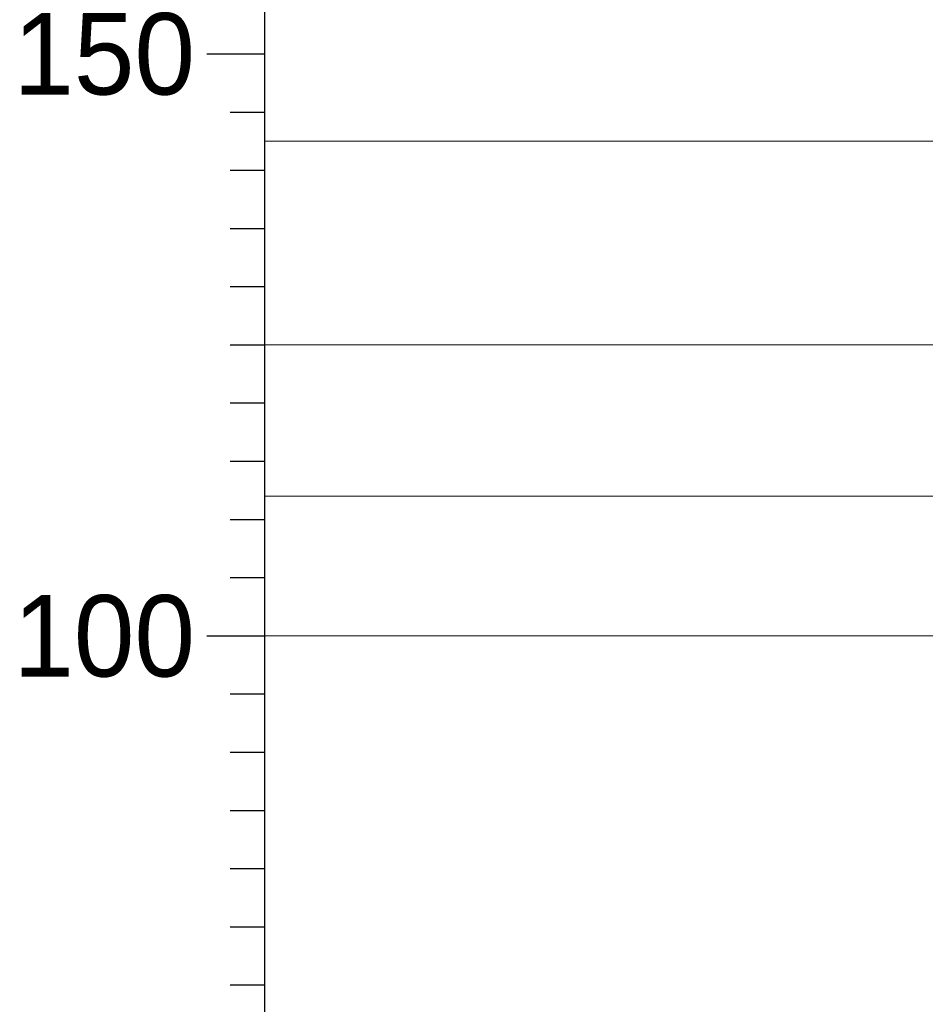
# Model space of a CAD drawing. Header units: millimetres. Extents: x 176 to 9387, y -11044 to -3322.
# Tile 240 of 256: x 8950 to 9028, y -10844 to -10760. Entities that reach past the tile are written whole.
import ezdxf
from ezdxf.enums import TextEntityAlignment as Align

# ---------------------------------------------------------------- set-up
doc = ezdxf.new("R2010")
doc.units = ezdxf.units.MM
doc.header["$LTSCALE"] = 0.3175
doc.layers.add('1轮廓实线层', color=7, linetype='Continuous', lineweight=18)
doc.layers.add('6文字层', color=3, linetype='Continuous', lineweight=13)

# ---------------------------------------------------------------- blocks, each defined once
blk = doc.blocks.new('标尺')
for p, q in [((42316.542, -36080.682), (42316.542, -35867.682)), ((42311.542, -35927.682), (42316.542, -35927.682)), ((42313.542, -35932.682), (42316.542, -35932.682)), ((42313.542, -35937.682), (42316.542, -35937.682)), ((42313.542, -35942.682), (42316.542, -35942.682)), ((42313.542, -35947.682), (42316.542, -35947.682)), ((42313.542, -35952.682), (42316.542, -35952.682)), ((42313.542, -35957.682), (42316.542, -35957.682)), ((42313.542, -35962.682), (42316.542, -35962.682)), ((42313.542, -35967.682), (42316.542, -35967.682)), ((42313.542, -35972.682), (42316.542, -35972.682)), ((42311.542, -35977.682), (42316.542, -35977.682)), ((42313.542, -35982.682), (42316.542, -35982.682)), ((42313.542, -35987.682), (42316.542, -35987.682)), ((42313.542, -35992.682), (42316.542, -35992.682)), ((42313.542, -35997.682), (42316.542, -35997.682)), ((42313.542, -36002.682), (42316.542, -36002.682)), ((42313.542, -36007.682), (42316.542, -36007.682))]:
    blk.add_line(p, q)
at = {"layer": '6文字层'}
for s, p in [('150', (42310.542, -35927.682)), ('100', (42310.542, -35977.682))]:
    blk.add_text(s, height=7, dxfattribs=at).set_placement(p, align=Align.MIDDLE_RIGHT)

msp = doc.modelspace()

# ---------------------------------------------------------------- linework, layer by layer
at = {"layer": '1轮廓实线层', "lineweight": 20}
for p, q in [((9121.3609, -10770.06893), (8971.3609, -10770.06893)), ((9091.3609, -10787.56893), (8969.8609, -10787.56893)), ((9066.3609, -10800.56893), (8971.3609, -10800.56893)), ((9051.3609, -10812.56893), (8971.3609, -10812.56893))]:
    msp.add_line(p, q, dxfattribs=at)

# ---------------------------------------------------------------- block references
msp.add_blockref('标尺', (-33345.18071, 25165.11337))

doc.saveas('drawing.dxf')
